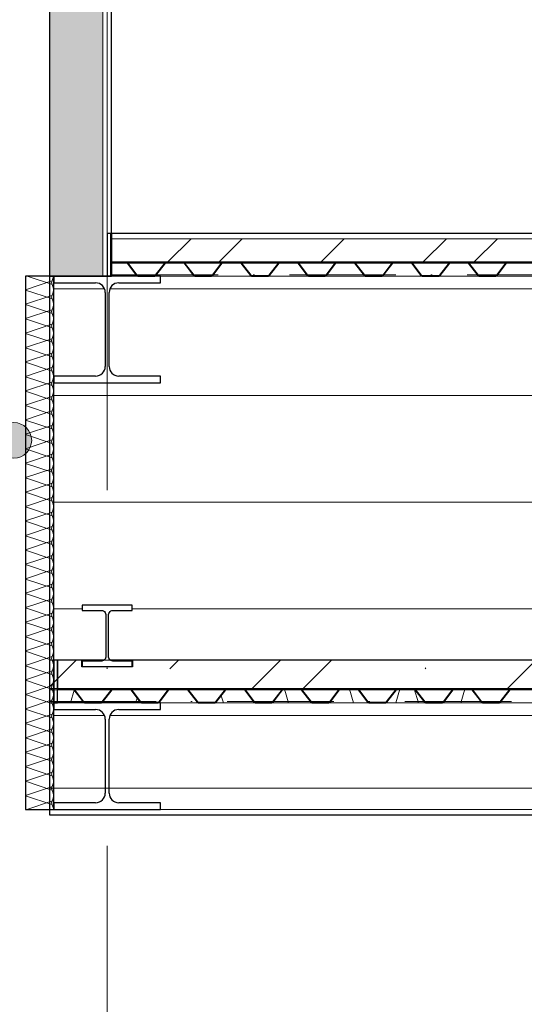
# Model space of a CAD drawing. Header units: millimetres. Extents: x 157133 to 260102, y -21587 to 34582.
# Tile 51 of 65: x 215490 to 216911, y 5832 to 8601. Entities that reach past the tile are written whole.
import ezdxf

# ---------------------------------------------------------------- set-up
doc = ezdxf.new("R2010")
doc.units = ezdxf.units.MM
for name, pattern in [('Osa', [2000, 1000, -500, 0, -500]), ('Tečkovaná 1_5mm', [150, 0, -150]), ('Čerchovaná 20mm', [3000, 2000, -500, 0, -500]), ('Čerchovaná 3mm', [500, 300, -100, 0, -100])]:
    doc.linetypes.add(name, pattern=pattern)
for name, color, linetype, lineweight in [('CA_NEVHRA1', 3, 'Čerchovaná 3mm', 13), ('CA_OSY', 5, 'Osa', 9), ('CA_PODLAHA', 1, 'Continuous', 25), ('CA_PODLAHA25', 7, 'Continuous', 13), ('CA_POHHRA18', 9, 'Tečkovaná 1_5mm', 9), ('CA_POHHRA25', 7, 'Continuous', 13), ('CA_PSVBUB', 3, 'Continuous', 9), ('CA_REZY', 1, 'Continuous', 25), ('CA_SRAFY', 9, 'Continuous', 25), ('CA_ZARIZPRED', 8, 'Continuous', 13)]:
    doc.layers.add(name, color=color, linetype=linetype, lineweight=lineweight)
pattern_1 = [(45, (222234.7, 6344.4), (-359.21, 359.21), []), (45, (222378.4, 6344.4), (-359.21, 359.21), []), (45, (222665.77, 6344.4), (-215.526, 502.894), [203.2, -101.6, 3.353, -98.247])]

# ---------------------------------------------------------------- blocks, each defined once
blk = doc.blocks.new('ocelová kce final - 11542_003_OK-HALA_TaO-2_ET_AciS_2025-05-29_upr_dwg-2597525-Řez 3 - vestavek V7')
at = {"layer": 'CA_REZY'}
for p, q in [((161780, 8000), (161770, 8000)), ((161770, 8000), (161770, 7880)), ((161780, 7880), (161780, 8000)), ((173760, 8000), (161780, 8000)), ((161780, 8000), (161780, 7919)), ((161780, 7919), (173760, 7919)), ((161823.8, 7919), (161780, 7919)), ((161780, 7919), (161780, 7917.9)), ((161780, 7917.9), (161823.8, 7917.9)), ((161936.1, 7919), (161823.9, 7919)), ((161826.2, 7916.7), (161852.9, 7881.6)), ((161827.1, 7917.4), (161853.8, 7882.3)), ((161853.8, 7882.3), (161827.1, 7917.4)), ((161906.2, 7882.3), (161932.9, 7917.4)), ((161932.9, 7917.4), (161906.2, 7882.3)), ((161907.1, 7881.6), (161933.8, 7916.7)), ((161983.8, 7919), (161936.2, 7919)), ((161936.2, 7917.9), (161983.8, 7917.9)), ((162096.1, 7919), (161983.9, 7919)), ((161986.2, 7916.7), (162012.9, 7881.6)), ((161987.1, 7917.4), (162013.8, 7882.3)), ((162013.8, 7882.3), (161987.1, 7917.4)), ((162066.2, 7882.3), (162092.9, 7917.4)), ((162092.9, 7917.4), (162066.2, 7882.3)), ((162067.1, 7881.6), (162093.8, 7916.7)), ((162143.8, 7919), (162096.2, 7919)), ((162096.2, 7917.9), (162143.8, 7917.9)), ((162256.1, 7919), (162143.9, 7919)), ((162146.2, 7916.7), (162172.9, 7881.6)), ((162147.1, 7917.4), (162173.8, 7882.3)), ((162173.8, 7882.3), (162147.1, 7917.4)), ((162226.2, 7882.3), (162252.9, 7917.4)), ((162252.9, 7917.4), (162226.2, 7882.3)), ((162227.1, 7881.6), (162253.8, 7916.7)), ((162303.8, 7919), (162256.2, 7919)), ((162256.2, 7917.9), (162303.8, 7917.9)), ((162416.1, 7919), (162303.9, 7919)), ((162306.2, 7916.7), (162332.9, 7881.6)), ((162307.1, 7917.4), (162333.8, 7882.3)), ((162333.8, 7882.3), (162307.1, 7917.4)), ((162386.2, 7882.3), (162412.9, 7917.4)), ((162412.9, 7917.4), (162386.2, 7882.3)), ((162387.1, 7881.6), (162413.8, 7916.7)), ((162463.8, 7919), (162416.2, 7919)), ((162416.2, 7917.9), (162463.8, 7917.9)), ((162576.1, 7919), (162463.9, 7919)), ((162466.2, 7916.7), (162492.9, 7881.6)), ((162467.1, 7917.4), (162493.8, 7882.3)), ((162493.8, 7882.3), (162467.1, 7917.4)), ((162546.2, 7882.3), (162572.9, 7917.4)), ((162572.9, 7917.4), (162546.2, 7882.3)), ((162547.1, 7881.6), (162573.8, 7916.7)), ((162623.8, 7919), (162576.2, 7919)), ((162576.2, 7917.9), (162623.8, 7917.9)), ((162736.1, 7919), (162623.9, 7919)), ((162626.2, 7916.7), (162652.9, 7881.6)), ((162627.1, 7917.4), (162653.8, 7882.3)), ((162653.8, 7882.3), (162627.1, 7917.4)), ((162706.2, 7882.3), (162732.9, 7917.4)), ((162732.9, 7917.4), (162706.2, 7882.3)), ((162707.1, 7881.6), (162733.8, 7916.7)), ((162780, 7919), (162736.2, 7919)), ((162736.2, 7917.9), (162780, 7917.9)), ((162783.8, 7919), (162740, 7919)), ((162740, 7919), (162740, 7917.9)), ((162740, 7917.9), (162783.8, 7917.9)), ((162780, 7917.9), (162780, 7919)), ((162896.1, 7919), (162783.9, 7919)), ((162786.2, 7916.7), (162812.9, 7881.6)), ((162787.1, 7917.4), (162813.8, 7882.3)), ((162813.8, 7882.3), (162787.1, 7917.4)), ((162866.2, 7882.3), (162892.9, 7917.4)), ((162892.9, 7917.4), (162866.2, 7882.3)), ((162867.1, 7881.6), (162893.8, 7916.7)), ((162943.8, 7919), (162896.2, 7919)), ((162896.2, 7917.9), (162943.8, 7917.9)), ((161920, 7880), (161620, 7880)), ((161620, 7880), (161620, 7861)), ((161770, 7880), (161780, 7880)), ((161856.2, 7881.1), (161903.8, 7881.1)), ((161903.8, 7881.1), (161856.2, 7881.1)), ((161856.2, 7880), (161903.8, 7880)), ((161920, 7861), (161920, 7880)), ((162016.2, 7881.1), (162063.8, 7881.1)), ((162063.8, 7881.1), (162016.2, 7881.1)), ((162016.2, 7880), (162063.8, 7880)), ((162176.2, 7881.1), (162223.8, 7881.1)), ((162223.8, 7881.1), (162176.2, 7881.1)), ((162176.2, 7880), (162223.8, 7880)), ((162336.2, 7881.1), (162383.8, 7881.1)), ((162383.8, 7881.1), (162336.2, 7881.1)), ((162336.2, 7880), (162383.8, 7880)), ((162496.2, 7881.1), (162543.8, 7881.1)), ((162543.8, 7881.1), (162496.2, 7881.1)), ((162496.2, 7880), (162543.8, 7880)), ((162656.2, 7881.1), (162703.8, 7881.1)), ((162703.8, 7881.1), (162656.2, 7881.1)), ((162656.2, 7880), (162703.8, 7880)), ((162816.2, 7881.1), (162863.8, 7881.1)), ((162863.8, 7881.1), (162816.2, 7881.1)), ((162816.2, 7880), (162863.8, 7880)), ((161620, 7861), (161737.5, 7861)), ((161802.5, 7861), (161920, 7861)), ((161764.5, 7834), (161764.5, 7626)), ((161775.5, 7626), (161775.5, 7834)), ((161737.5, 7599), (161620, 7599)), ((161620, 7599), (161620, 7580)), ((161920, 7599), (161802.5, 7599)), ((161920, 7580), (161920, 7599)), ((161620, 7580), (161920, 7580)), ((161840, 6954.5), (161700, 6954.5)), ((161700, 6954.5), (161700, 6939.7)), ((161840, 6939.7), (161840, 6954.5)), ((161700, 6939.7), (161754.5, 6939.7)), ((161766.5, 6925), (161766.5, 6811.9)), ((161773.5, 6811.9), (161773.5, 6925)), ((161785.5, 6939.7), (161840, 6939.7)), ((161630, 6800), (161620, 6800)), ((161620, 6800), (161620, 6680)), ((161630, 6680), (161630, 6800)), ((161759.7, 6800), (161630, 6800)), ((161630, 6800), (161630, 6719)), ((161699, 6781.2), (161699, 6798.4)), ((161699, 6798.4), (161754.5, 6798.4)), ((161700, 6797.2), (161700, 6782.4)), ((161754.5, 6797.2), (161700, 6797.2)), ((167759.7, 6800), (161780.3, 6800)), ((161785.5, 6798.4), (161841, 6798.4)), ((161840, 6797.2), (161785.5, 6797.2)), ((161840, 6782.4), (161840, 6797.2)), ((161841, 6798.4), (161841, 6781.2)), ((161841, 6781.2), (161699, 6781.2)), ((161700, 6782.4), (161840, 6782.4)), ((161630, 6719), (173910, 6719)), ((161673.8, 6719), (161630, 6719)), ((161630, 6719), (161630, 6717.9)), ((161630, 6717.9), (161673.8, 6717.9)), ((161786.1, 6719), (161673.9, 6719)), ((161676.2, 6716.7), (161702.9, 6681.6)), ((161677.1, 6717.4), (161703.8, 6682.3)), ((161703.8, 6682.3), (161677.1, 6717.4)), ((161756.2, 6682.3), (161782.9, 6717.4)), ((161782.9, 6717.4), (161756.2, 6682.3)), ((161757.1, 6681.6), (161783.8, 6716.7)), ((161833.8, 6719), (161786.2, 6719)), ((161786.2, 6717.9), (161833.8, 6717.9)), ((161946.1, 6719), (161833.9, 6719)), ((161836.2, 6716.7), (161862.9, 6681.6)), ((161837.1, 6717.4), (161863.8, 6682.3)), ((161863.8, 6682.3), (161837.1, 6717.4)), ((161916.2, 6682.3), (161942.9, 6717.4)), ((161942.9, 6717.4), (161916.2, 6682.3)), ((161917.1, 6681.6), (161943.8, 6716.7)), ((161993.8, 6719), (161946.2, 6719)), ((161946.2, 6717.9), (161993.8, 6717.9)), ((162106.1, 6719), (161993.9, 6719)), ((161996.2, 6716.7), (162022.9, 6681.6)), ((161997.1, 6717.4), (162023.8, 6682.3)), ((162023.8, 6682.3), (161997.1, 6717.4)), ((162076.2, 6682.3), (162102.9, 6717.4)), ((162102.9, 6717.4), (162076.2, 6682.3)), ((162077.1, 6681.6), (162103.8, 6716.7)), ((162153.8, 6719), (162106.2, 6719)), ((162106.2, 6717.9), (162153.8, 6717.9)), ((162266.1, 6719), (162153.9, 6719)), ((162156.2, 6716.7), (162182.9, 6681.6)), ((162157.1, 6717.4), (162183.8, 6682.3)), ((162183.8, 6682.3), (162157.1, 6717.4)), ((162236.2, 6682.3), (162262.9, 6717.4)), ((162262.9, 6717.4), (162236.2, 6682.3)), ((162237.1, 6681.6), (162263.8, 6716.7)), ((162313.8, 6719), (162266.2, 6719)), ((162266.2, 6717.9), (162313.8, 6717.9)), ((162426.1, 6719), (162313.9, 6719)), ((162316.2, 6716.7), (162342.9, 6681.6)), ((162317.1, 6717.4), (162343.8, 6682.3)), ((162343.8, 6682.3), (162317.1, 6717.4)), ((162396.2, 6682.3), (162422.9, 6717.4)), ((162422.9, 6717.4), (162396.2, 6682.3)), ((162397.1, 6681.6), (162423.8, 6716.7)), ((162473.8, 6719), (162426.2, 6719)), ((162426.2, 6717.9), (162473.8, 6717.9)), ((162586.1, 6719), (162473.9, 6719)), ((162476.2, 6716.7), (162502.9, 6681.6)), ((162477.1, 6717.4), (162503.8, 6682.3)), ((162503.8, 6682.3), (162477.1, 6717.4)), ((162556.2, 6682.3), (162582.9, 6717.4)), ((162582.9, 6717.4), (162556.2, 6682.3)), ((162557.1, 6681.6), (162583.8, 6716.7)), ((162630, 6719), (162586.2, 6719)), ((162586.2, 6717.9), (162630, 6717.9)), ((162633.8, 6719), (162590, 6719)), ((162590, 6719), (162590, 6717.9)), ((162590, 6717.9), (162633.8, 6717.9)), ((162630, 6717.9), (162630, 6719)), ((162746.1, 6719), (162633.9, 6719)), ((162636.2, 6716.7), (162662.9, 6681.6)), ((162637.1, 6717.4), (162663.8, 6682.3)), ((162663.8, 6682.3), (162637.1, 6717.4)), ((162716.2, 6682.3), (162742.9, 6717.4)), ((162742.9, 6717.4), (162716.2, 6682.3)), ((162717.1, 6681.6), (162743.8, 6716.7)), ((162793.8, 6719), (162746.2, 6719)), ((162746.2, 6717.9), (162793.8, 6717.9)), ((162906.1, 6719), (162793.9, 6719)), ((162796.2, 6716.7), (162822.9, 6681.6)), ((162797.1, 6717.4), (162823.8, 6682.3)), ((162823.8, 6682.3), (162797.1, 6717.4)), ((162876.2, 6682.3), (162902.9, 6717.4)), ((162902.9, 6717.4), (162876.2, 6682.3)), ((162877.1, 6681.6), (162903.8, 6716.7)), ((162953.8, 6719), (162906.2, 6719)), ((162906.2, 6717.9), (162953.8, 6717.9)), ((161920, 6680), (161620, 6680)), ((161620, 6680), (161620, 6661)), ((161620, 6680), (161630, 6680)), ((161706.2, 6681.1), (161753.8, 6681.1)), ((161753.8, 6681.1), (161706.2, 6681.1)), ((161706.2, 6680), (161753.8, 6680)), ((161866.2, 6681.1), (161913.8, 6681.1)), ((161913.8, 6681.1), (161866.2, 6681.1)), ((161866.2, 6680), (161913.8, 6680)), ((161920, 6661), (161920, 6680)), ((162026.2, 6681.1), (162073.8, 6681.1)), ((162073.8, 6681.1), (162026.2, 6681.1)), ((162026.2, 6680), (162073.8, 6680)), ((162186.2, 6681.1), (162233.8, 6681.1)), ((162233.8, 6681.1), (162186.2, 6681.1)), ((162186.2, 6680), (162233.8, 6680)), ((162346.2, 6681.1), (162393.8, 6681.1)), ((162393.8, 6681.1), (162346.2, 6681.1)), ((162346.2, 6680), (162393.8, 6680)), ((162506.2, 6681.1), (162553.8, 6681.1)), ((162553.8, 6681.1), (162506.2, 6681.1)), ((162506.2, 6680), (162553.8, 6680)), ((162666.2, 6681.1), (162713.8, 6681.1)), ((162713.8, 6681.1), (162666.2, 6681.1)), ((162666.2, 6680), (162713.8, 6680)), ((162826.2, 6681.1), (162873.8, 6681.1)), ((162873.8, 6681.1), (162826.2, 6681.1)), ((162826.2, 6680), (162873.8, 6680)), ((161620, 6661), (161737.5, 6661)), ((161802.5, 6661), (161920, 6661)), ((161764.5, 6634), (161764.5, 6426)), ((161775.5, 6426), (161775.5, 6634)), ((161737.5, 6399), (161620, 6399)), ((161620, 6399), (161620, 6380)), ((161920, 6399), (161802.5, 6399)), ((161920, 6380), (161920, 6399)), ((161620, 6380), (161920, 6380))]:
    blk.add_line(p, q, dxfattribs=at)
at = {"layer": 'CA_REZY', "flags": 128}
for points in [[(161754.5, 6939.7), (161757.2, 6939.4), (161759.7, 6938.3), (161762, 6936.5), (161763.9, 6934.2), (161765.3, 6931.4), (161766.2, 6928.3), (161766.5, 6925)], [(161773.5, 6925), (161773.8, 6928.3), (161774.7, 6931.4), (161776.1, 6934.2), (161778, 6936.5), (161780.3, 6938.3), (161782.8, 6939.4), (161785.5, 6939.7)], [(161766.5, 6811.9), (161766.2, 6808.6), (161765.3, 6805.5), (161763.9, 6802.7), (161762, 6800.4), (161759.7, 6798.6), (161757.2, 6797.5), (161754.5, 6797.2)], [(161754.5, 6798.4), (161756.3, 6798.6), (161758, 6799.1), (161759.7, 6800)], [(161785.5, 6797.2), (161782.8, 6797.5), (161780.3, 6798.6), (161778, 6800.4), (161776.1, 6802.7), (161774.7, 6805.5), (161773.8, 6808.6), (161773.5, 6811.9)], [(161780.3, 6800), (161782, 6799.1), (161783.7, 6798.6), (161785.5, 6798.4)]]:
    blk.add_lwpolyline(points, dxfattribs=at)
at = {"layer": 'CA_REZY'}
for centre, radius, start, end in [((161823.8, 7915), 4.04, 36.3452, 90), ((161823.8, 7915), 2.96, 36.1815, 90), ((161823.8, 7915), 4.04, 36.3453, 88.7247), ((161936.3, 7914.8), 4.18, 91.5924, 142.6726), ((161936.2, 7915), 4.04, 90, 143.6548), ((161936.2, 7915), 2.96, 90, 143.8185), ((161983.8, 7915), 4.04, 36.3452, 90), ((161983.8, 7915), 2.96, 36.1815, 90), ((161983.8, 7915), 4.04, 36.3453, 88.7247), ((162096.3, 7914.8), 4.18, 91.5924, 142.6726), ((162096.2, 7915), 4.04, 90, 143.6548), ((162096.2, 7915), 2.96, 90, 143.8185), ((162143.8, 7915), 4.04, 36.3452, 90), ((162143.8, 7915), 2.96, 36.1815, 90), ((162143.8, 7915), 4.04, 36.3453, 88.7247), ((162256.3, 7914.8), 4.18, 91.5924, 142.6726), ((162256.2, 7915), 4.04, 90, 143.6548), ((162256.2, 7915), 2.96, 90, 143.8185), ((162303.8, 7915), 4.04, 36.3452, 90), ((162303.8, 7915), 2.96, 36.1815, 90), ((162303.8, 7915), 4.04, 36.3453, 88.7247), ((162416.3, 7914.8), 4.18, 91.5924, 142.6726), ((162416.2, 7915), 4.04, 90, 143.6548), ((162416.2, 7915), 2.96, 90, 143.8185), ((162463.8, 7915), 4.04, 36.3452, 90), ((162463.8, 7915), 2.96, 36.1815, 90), ((162463.8, 7915), 4.04, 36.3453, 88.7247), ((162576.3, 7914.8), 4.18, 91.5924, 142.6726), ((162576.2, 7915), 4.04, 90, 143.6548), ((162576.2, 7915), 2.96, 90, 143.8185), ((162623.8, 7915), 4.04, 36.3452, 90), ((162623.8, 7915), 2.96, 36.1815, 90), ((162623.8, 7915), 4.04, 36.3453, 88.7247), ((162736.3, 7914.8), 4.18, 91.5924, 142.6726), ((162736.2, 7915), 4.04, 90, 143.6548), ((162736.2, 7915), 2.96, 90, 143.8185), ((162783.8, 7915), 4.04, 36.3452, 90), ((162783.8, 7915), 2.96, 36.1815, 90), ((162783.8, 7915), 4.04, 36.3453, 88.7247), ((162896.3, 7914.8), 4.18, 91.5924, 142.6726), ((162896.2, 7915), 4.04, 90, 143.6548), ((162896.2, 7915), 2.96, 90, 143.8185), ((162943.8, 7915), 2.96, 36.1815, 90), ((161856.2, 7884), 4.04, 216.3452, 270), ((161856.3, 7884.2), 3.09, 217.3275, 268.8539), ((161856.2, 7884), 2.96, 216.1815, 270), ((161903.8, 7884), 2.96, 270, 323.8187), ((161903.8, 7884), 2.96, 270, 323.8185), ((161903.8, 7884), 4.04, 270, 323.6548), ((162016.2, 7884), 4.04, 216.3452, 270), ((162016.3, 7884.2), 3.09, 217.3275, 268.8539), ((162016.2, 7884), 2.96, 216.1815, 270), ((162063.8, 7884), 2.96, 270, 323.8187), ((162063.8, 7884), 2.96, 270, 323.8185), ((162063.8, 7884), 4.04, 270, 323.6548), ((162176.2, 7884), 4.04, 216.3452, 270), ((162176.3, 7884.2), 3.09, 217.3275, 268.8539), ((162176.2, 7884), 2.96, 216.1815, 270), ((162223.8, 7884), 2.96, 270, 323.8187), ((162223.8, 7884), 2.96, 270, 323.8185), ((162223.8, 7884), 4.04, 270, 323.6548), ((162336.2, 7884), 4.04, 216.3452, 270), ((162336.3, 7884.2), 3.09, 217.3275, 268.8539), ((162336.2, 7884), 2.96, 216.1815, 270), ((162383.8, 7884), 2.96, 270, 323.8187), ((162383.8, 7884), 2.96, 270, 323.8185), ((162383.8, 7884), 4.04, 270, 323.6548), ((162496.2, 7884), 4.04, 216.3452, 270), ((162496.3, 7884.2), 3.09, 217.3275, 268.8539), ((162496.2, 7884), 2.96, 216.1815, 270), ((162543.8, 7884), 2.96, 270, 323.8187), ((162543.8, 7884), 2.96, 270, 323.8185), ((162543.8, 7884), 4.04, 270, 323.6548), ((162656.2, 7884), 4.04, 216.3452, 270), ((162656.3, 7884.2), 3.09, 217.3274, 268.8539), ((162656.2, 7884), 2.96, 216.1815, 270), ((162703.8, 7884), 2.96, 270, 323.8187), ((162703.8, 7884), 2.96, 270, 323.8185), ((162703.8, 7884), 4.04, 270, 323.6548), ((162816.2, 7884), 4.04, 216.3452, 270), ((162816.3, 7884.2), 3.09, 217.3274, 268.8539), ((162816.2, 7884), 2.96, 216.1815, 270), ((162863.8, 7884), 2.96, 270, 323.8187), ((162863.8, 7884), 2.96, 270, 323.8185), ((162863.8, 7884), 4.04, 270, 323.6548), ((161737.5, 7834), 27, 0, 90), ((161802.5, 7834), 27, 90, 180), ((161737.5, 7626), 27, 270, 0), ((161802.5, 7626), 27, 180, 270), ((161673.8, 6715), 4.04, 36.3452, 90), ((161673.8, 6715), 2.96, 36.1815, 90), ((161673.8, 6715), 4.04, 36.3453, 88.7247), ((161786.3, 6714.8), 4.18, 91.5924, 142.6726), ((161786.2, 6715), 4.04, 90, 143.6548), ((161786.2, 6715), 2.96, 90, 143.8185), ((161833.8, 6715), 4.04, 36.3452, 90), ((161833.8, 6715), 2.96, 36.1815, 90), ((161833.8, 6715), 4.04, 36.3453, 88.7247), ((161946.3, 6714.8), 4.18, 91.5924, 142.6726), ((161946.2, 6715), 4.04, 90, 143.6548), ((161946.2, 6715), 2.96, 90, 143.8185), ((161993.8, 6715), 4.04, 36.3452, 90), ((161993.8, 6715), 2.96, 36.1815, 90), ((161993.8, 6715), 4.04, 36.3453, 88.7247), ((162106.3, 6714.8), 4.18, 91.5924, 142.6726), ((162106.2, 6715), 4.04, 90, 143.6548), ((162106.2, 6715), 2.96, 90, 143.8185), ((162153.8, 6715), 4.04, 36.3452, 90), ((162153.8, 6715), 2.96, 36.1815, 90), ((162153.8, 6715), 4.04, 36.3453, 88.7247), ((162266.3, 6714.8), 4.18, 91.5924, 142.6726), ((162266.2, 6715), 4.04, 90, 143.6548), ((162266.2, 6715), 2.96, 90, 143.8185), ((162313.8, 6715), 4.04, 36.3452, 90), ((162313.8, 6715), 2.96, 36.1815, 90), ((162313.8, 6715), 4.04, 36.3453, 88.7247), ((162426.3, 6714.8), 4.18, 91.5924, 142.6726), ((162426.2, 6715), 4.04, 90, 143.6548), ((162426.2, 6715), 2.96, 90, 143.8185), ((162473.8, 6715), 4.04, 36.3452, 90), ((162473.8, 6715), 2.96, 36.1815, 90), ((162473.8, 6715), 4.04, 36.3453, 88.7247), ((162586.3, 6714.8), 4.18, 91.5924, 142.6726), ((162586.2, 6715), 4.04, 90, 143.6548), ((162586.2, 6715), 2.96, 90, 143.8185), ((162633.8, 6715), 4.04, 36.3452, 90), ((162633.8, 6715), 2.96, 36.1815, 90), ((162633.8, 6715), 4.04, 36.3453, 88.7247), ((162746.3, 6714.8), 4.18, 91.5924, 142.6726), ((162746.2, 6715), 4.04, 90, 143.6548), ((162746.2, 6715), 2.96, 90, 143.8185), ((162793.8, 6715), 4.04, 36.3452, 90), ((162793.8, 6715), 2.96, 36.1815, 90), ((162793.8, 6715), 4.04, 36.3453, 88.7247), ((162906.3, 6714.8), 4.18, 91.5924, 142.6726), ((162906.2, 6715), 4.04, 90, 143.6548), ((162906.2, 6715), 2.96, 90, 143.8185), ((161706.2, 6684), 4.04, 216.3452, 270), ((161706.3, 6684.2), 3.09, 217.3274, 268.8539), ((161706.2, 6684), 2.96, 216.1815, 270), ((161753.8, 6684), 2.96, 270, 323.8187), ((161753.8, 6684), 2.96, 270, 323.8185), ((161753.8, 6684), 4.04, 270, 323.6548), ((161866.2, 6684), 4.04, 216.3452, 270), ((161866.3, 6684.2), 3.09, 217.3274, 268.8539), ((161866.2, 6684), 2.96, 216.1815, 270), ((161913.8, 6684), 2.96, 270, 323.8187), ((161913.8, 6684), 2.96, 270, 323.8185), ((161913.8, 6684), 4.04, 270, 323.6548), ((162026.2, 6684), 4.04, 216.3452, 270), ((162026.3, 6684.2), 3.09, 217.3274, 268.8539), ((162026.2, 6684), 2.96, 216.1815, 270), ((162073.8, 6684), 2.96, 270, 323.8187), ((162073.8, 6684), 2.96, 270, 323.8185), ((162073.8, 6684), 4.04, 270, 323.6548), ((162186.2, 6684), 4.04, 216.3452, 270), ((162186.3, 6684.2), 3.09, 217.3274, 268.8539), ((162186.2, 6684), 2.96, 216.1815, 270), ((162233.8, 6684), 2.96, 270, 323.8187), ((162233.8, 6684), 2.96, 270, 323.8185), ((162233.8, 6684), 4.04, 270, 323.6548), ((162346.2, 6684), 4.04, 216.3452, 270), ((162346.3, 6684.2), 3.09, 217.3274, 268.8539), ((162346.2, 6684), 2.96, 216.1815, 270), ((162393.8, 6684), 2.96, 270, 323.8187), ((162393.8, 6684), 2.96, 270, 323.8185), ((162393.8, 6684), 4.04, 270, 323.6548), ((162506.2, 6684), 4.04, 216.3452, 270), ((162506.3, 6684.2), 3.09, 217.3274, 268.8539), ((162506.2, 6684), 2.96, 216.1815, 270), ((162553.8, 6684), 2.96, 270, 323.8187), ((162553.8, 6684), 2.96, 270, 323.8185), ((162553.8, 6684), 4.04, 270, 323.6548), ((162666.2, 6684), 4.04, 216.3452, 270), ((162666.3, 6684.2), 3.09, 217.3274, 268.8539), ((162666.2, 6684), 2.96, 216.1815, 270), ((162713.8, 6684), 2.96, 270, 323.8187), ((162713.8, 6684), 2.96, 270, 323.8185), ((162713.8, 6684), 4.04, 270, 323.6548), ((162826.2, 6684), 4.04, 216.3452, 270), ((162826.3, 6684.2), 3.09, 217.3274, 268.8539), ((162826.2, 6684), 2.96, 216.1815, 270), ((162873.8, 6684), 2.96, 270, 323.8187), ((162873.8, 6684), 2.96, 270, 323.8185), ((162873.8, 6684), 4.04, 270, 323.6548), ((161737.5, 6634), 27, 0, 90), ((161802.5, 6634), 27, 90, 180), ((161737.5, 6426), 27, 270, 0), ((161802.5, 6426), 27, 180, 270)]:
    blk.add_arc(centre, radius, start, end, dxfattribs=at)
blk = doc.blocks.new('ocelová kce final - ocelová kce final-2597615-Řez 3 - vestavek V7')
blk.add_blockref('ocelová kce final - 11542_003_OK-HALA_TaO-2_ET_AciS_2025-05-29_upr_dwg-2597525-Řez 3 - vestavek V7', (0, 0))

msp = doc.modelspace()

# ---------------------------------------------------------------- hatches: boundary and pattern name
at = {"layer": 'CA_POHHRA25', "lineweight": 9}
h = msp.add_hatch(dxfattribs=at)
h.set_pattern_fill('FP_38', color=256, style=0, pattern_type=2)
h.set_pattern_definition([(0, (222234.72, 6344.4), (0, 300), [])])
h.paths.add_polyline_path([(219228.9, 6380), (221572.7, 6380), (221572.7, 6680), (221592.9, 6681.1), (221586.7, 6685.5), (221560.5, 6718.5), (221560.5, 6717.9), (221509.7, 6717.4), (221510.5, 6716.7), (221482.9, 6682.3), (221480.5, 6680), (221432.9, 6681.1), (221429.7, 6681.6), (221400.5, 6718.5), (221400.5, 6717.9), (221349.7, 6717.4), (221350.5, 6716.7), (221322.9, 6682.3), (221320.5, 6680), (221272.9, 6681.1), (221269.7, 6681.6), (221240.5, 6718.5), (221240.5, 6717.9), (221189.7, 6717.4), (221190.5, 6716.7), (221162.9, 6682.3), (221160.5, 6680), (221112.9, 6681.1), (221109.7, 6681.6), (221080.5, 6718.5), (221080.5, 6717.9), (221029.7, 6717.4), (221030.5, 6716.7), (221002.9, 6682.3), (221000.5, 6680), (220952.9, 6681.1), (220949.7, 6681.6), (220920.5, 6718.5), (220920.5, 6717.9), (220869.7, 6717.4), (220870.5, 6716.7), (220842.9, 6682.3), (220840.5, 6680), (220792.9, 6681.1), (220789.7, 6681.6), (220760.5, 6718.5), (220760.5, 6717.9), (220709.7, 6717.4), (220710.5, 6716.7), (220682.9, 6682.3), (220680.5, 6680), (220632.9, 6681.1), (220629.7, 6681.6), (220600.5, 6718.5), (220600.5, 6717.9), (220549.7, 6717.4), (220550.5, 6716.7), (220522.9, 6682.3), (220520.5, 6680), (220472.9, 6681.1), (220469.7, 6681.6), (220440.5, 6718.5), (220440.5, 6717.9), (220389.7, 6717.4), (220390.5, 6716.7), (220362.9, 6682.3), (220360.5, 6680), (220312.9, 6681.1), (220309.7, 6681.6), (220280.5, 6718.5), (220280.5, 6717.9), (220229.7, 6717.4), (220230.5, 6716.7), (220202.9, 6682.3), (220200.5, 6680), (220152.9, 6681.1), (220149.7, 6681.6), (220120.5, 6718.5), (220120.5, 6717.9), (220069.7, 6717.4), (220070.5, 6716.7), (220042.9, 6682.3), (220040.5, 6680), (219992.9, 6681.1), (219989.7, 6681.6), (219960.5, 6718.5), (219960.5, 6717.9), (219909.7, 6717.4), (219910.5, 6716.7), (219882.9, 6682.3), (219880.5, 6680), (219832.9, 6681.1), (219829.7, 6681.6), (219800.5, 6718.5), (219800.5, 6717.9), (219749.7, 6717.4), (219750.5, 6716.7), (219722.9, 6682.3), (219720.5, 6680), (219672.9, 6681.1), (219669.7, 6681.6), (219640.5, 6718.5), (219640.5, 6717.9), (219589.7, 6717.4), (219590.5, 6716.7), (219562.9, 6682.3), (219560.5, 6680), (219512.9, 6681.1), (219509.7, 6681.6), (219480.5, 6718.5), (219480.5, 6717.9), (219429.7, 6717.4), (219430.5, 6716.7), (219402.9, 6682.3), (219400.5, 6680), (219352.9, 6681.1), (219349.7, 6681.6), (219320.5, 6718.5), (219320.5, 6717.9), (219269.7, 6717.4), (219270.5, 6716.7), (219242.9, 6682.3), (219240.5, 6680), (219192.9, 6681.1), (219189.7, 6681.6), (219160.5, 6718.5), (219160.5, 6717.9), (219109.7, 6717.4), (219110.5, 6716.7), (219082.9, 6682.3), (219080.5, 6680), (219032.9, 6681.1), (219029.7, 6681.6), (219000.5, 6718.5), (219000.5, 6717.9), (218949.7, 6717.4), (218950.5, 6716.7), (218922.9, 6682.3), (218920.5, 6680), (218872.9, 6681.1), (218869.7, 6681.6), (218840.5, 6718.5), (218840.5, 6717.9), (218789.7, 6717.4), (218790.5, 6716.7), (218762.9, 6682.3), (218760.5, 6680), (218712.9, 6681.1), (218709.7, 6681.6), (218680.5, 6718.5), (218680.5, 6717.9), (218629.7, 6717.4), (218630.5, 6716.7), (218602.9, 6682.3), (218600.5, 6680), (218552.9, 6681.1), (218549.7, 6681.6), (218520.5, 6718.5), (218520.5, 6717.9), (218469.7, 6717.4), (218470.5, 6716.7), (218442.9, 6682.3), (218440.5, 6680), (218392.9, 6681.1), (218389.7, 6681.6), (218360.5, 6718.5), (218360.5, 6717.9), (218309.7, 6717.4), (218310.5, 6716.7), (218282.9, 6682.3), (218280.5, 6680), (218232.9, 6681.1), (218229.7, 6681.6), (218200.5, 6718.5), (218200.5, 6717.9), (218149.7, 6717.4), (218150.5, 6716.7), (218122.9, 6682.3), (218120.5, 6680), (218072.9, 6681.1), (218069.7, 6681.6), (218040.5, 6718.5), (218040.5, 6717.9), (217989.7, 6717.4), (217990.5, 6716.7), (217962.9, 6682.3), (217960.5, 6680), (217912.9, 6681.1), (217909.7, 6681.6), (217880.5, 6718.5), (217880.5, 6717.9), (217829.7, 6717.4), (217830.5, 6716.7), (217802.9, 6682.3), (217800.5, 6680), (217752.9, 6681.1), (217749.7, 6681.6), (217720.5, 6718.5), (217720.5, 6717.9), (217669.7, 6717.4), (217670.5, 6716.7), (217642.9, 6682.3), (217640.5, 6680), (217592.9, 6681.1), (217589.7, 6681.6), (217560.5, 6718.5), (217560.5, 6717.9), (217509.7, 6717.4), (217510.5, 6716.7), (217482.9, 6682.3), (217480.5, 6680), (217432.9, 6681.1), (217429.7, 6681.6), (217400.5, 6718.5), (217400.5, 6717.9), (217349.7, 6717.4), (217350.5, 6716.7), (217322.9, 6682.3), (217320.5, 6680), (217272.9, 6681.1), (217267.5, 6684.4), (217240.5, 6718.5), (217240.5, 6717.9), (217189.7, 6717.4), (217190.5, 6716.7), (217162.9, 6682.3), (217160.5, 6680), (217112.9, 6681.1), (217109.7, 6681.6), (217080.5, 6718.5), (217080.5, 6717.9), (217029.7, 6717.4), (217030.5, 6716.7), (217002.9, 6682.3), (217000.5, 6680), (216952.9, 6681.1), (216949.7, 6681.6), (216920.5, 6718.5), (216920.5, 6717.9), (216869.7, 6717.4), (216870.5, 6716.7), (216842.9, 6682.3), (216840.5, 6680), (216792.9, 6681.1), (216789.7, 6681.6), (216760.5, 6718.5), (216760.5, 6717.9), (216709.7, 6717.4), (216710.5, 6716.7), (216682.9, 6682.3), (216680.5, 6680), (216632.9, 6681.1), (216629.7, 6681.6), (216600.5, 6718.5), (216600.5, 6717.9), (216549.7, 6717.4), (216550.5, 6716.7), (216522.9, 6682.3), (216518.9, 6680), (216472.9, 6681.1), (216469.7, 6681.6), (216440.5, 6718.5), (216440.5, 6717.9), (216389.7, 6717.4), (216390.5, 6716.7), (216362.9, 6682.3), (216360.5, 6680), (216312.9, 6681.1), (216309.7, 6681.6), (216280.5, 6718.5), (216280.5, 6717.9), (216229.7, 6717.4), (216230.5, 6716.7), (216202.9, 6682.3), (216200.5, 6680), (216152.9, 6681.1), (216149.7, 6681.6), (216120.5, 6718.5), (216120.5, 6717.9), (216069.7, 6717.4), (216070.5, 6716.7), (216042.9, 6682.3), (216040.5, 6680), (215992.9, 6681.1), (215989.7, 6681.6), (215960.5, 6718.5), (215960.5, 6717.9), (215909.7, 6717.4), (215910.5, 6716.7), (215882.9, 6682.3), (215880.5, 6680), (215886.7, 6680), (215886.7, 6661), (215769.2, 6661), (215755.7, 6657.4), (215745.9, 6647.5), (215742.2, 6634), (215742.2, 6426), (215745.9, 6412.5), (215755.7, 6402.6), (215769.2, 6399), (215886.7, 6399), (215886.7, 6380), (219192.9, 6380)])
h.paths.add_polyline_path([(221900.7, 6380), (223868.2, 6380), (223868.2, 6680), (223832.9, 6681.1), (223829.7, 6681.6), (223800.5, 6718.5), (223800.5, 6717.9), (223749.7, 6717.4), (223750.5, 6716.7), (223722.9, 6682.3), (223720.5, 6680), (223672.9, 6681.1), (223669.7, 6681.6), (223640.5, 6718.5), (223640.5, 6717.9), (223589.7, 6717.4), (223590.5, 6716.7), (223562.9, 6682.3), (223560.5, 6680), (223512.9, 6681.1), (223509.7, 6681.6), (223480.5, 6718.5), (223480.5, 6717.9), (223429.7, 6717.4), (223430.5, 6716.7), (223402.9, 6682.3), (223400.5, 6680), (223352.9, 6681.1), (223349.7, 6681.6), (223320.5, 6718.5), (223320.5, 6717.9), (223269.7, 6717.4), (223270.5, 6716.7), (223242.9, 6682.3), (223240.5, 6680), (223192.9, 6681.1), (223189.7, 6681.6), (223160.5, 6718.5), (223160.5, 6717.9), (223109.7, 6717.4), (223110.5, 6716.7), (223082.9, 6682.3), (223080.5, 6680), (223032.9, 6681.1), (223029.7, 6681.6), (223000.5, 6718.5), (223000.5, 6717.9), (222949.7, 6717.4), (222950.5, 6716.7), (222922.9, 6682.3), (222920.5, 6680), (222872.9, 6681.1), (222869.7, 6681.6), (222840.5, 6718.5), (222840.5, 6717.9), (222789.7, 6717.4), (222790.5, 6716.7), (222762.9, 6682.3), (222760.5, 6680), (222712.9, 6681.1), (222709.7, 6681.6), (222680.5, 6718.5), (222680.5, 6717.9), (222629.7, 6717.4), (222630.5, 6716.7), (222602.9, 6682.3), (222600.5, 6680), (222552.9, 6681.1), (222549.7, 6681.6), (222520.5, 6718.5), (222520.5, 6717.9), (222469.7, 6717.4), (222470.5, 6716.7), (222442.9, 6682.3), (222440.5, 6680), (222392.9, 6681.1), (222389.7, 6681.6), (222360.5, 6718.5), (222360.5, 6717.9), (222309.7, 6717.4), (222310.5, 6716.7), (222282.9, 6682.3), (222280.5, 6680), (222232.9, 6681.1), (222229.7, 6681.6), (222200.5, 6718.5), (222200.5, 6717.9), (222149.7, 6717.4), (222150.5, 6716.7), (222122.9, 6682.3), (222120.5, 6680), (222072.9, 6681.1), (222069.7, 6681.6), (222040.5, 6718.5), (222040.5, 6717.9), (221989.7, 6717.4), (221990.5, 6716.7), (221962.9, 6682.3), (221960.5, 6680), (221912.9, 6681.1), (221909.7, 6681.6), (221880.5, 6718.5), (221880.5, 6717.9), (221829.7, 6717.4), (221830.5, 6716.7), (221802.9, 6682.3), (221800.5, 6680), (221900.7, 6680), (221900.7, 6399)])
h.paths.add_polyline_path([(215586.7, 6399), (215704.2, 6399), (215719.1, 6404), (215727.6, 6412.5), (215731.2, 6426), (215731.2, 6634), (215727.6, 6647.5), (215717.7, 6657.4), (215704.2, 6661), (215586.7, 6661), (215586.7, 6402.6)])
h.paths.add_polyline_path([(221704.2, 6399), (221717.7, 6402.6), (221727.6, 6412.5), (221731.2, 6426), (221731.2, 6634), (221727.6, 6647.5), (221717.7, 6657.4), (221704.2, 6661), (221586.7, 6661), (221586.7, 6399), (221692.6, 6399)])
h.paths.add_polyline_path([(215769.2, 6680), (215832.9, 6681.1), (215829.7, 6681.6), (215800.5, 6718.5), (215800.5, 6717.9), (215749.7, 6717.4), (215750.5, 6716.7), (215722.9, 6682.3), (215720.5, 6680), (215749.7, 6680)])
h.paths.add_polyline_path([(221640.5, 6680), (221752.9, 6681.1), (221749.7, 6681.6), (221720.5, 6718.5), (221720.5, 6717.9), (221669.7, 6717.4), (221670.5, 6716.7), (221642.9, 6682.3), (221640.5, 6681.1)])
h.paths.add_polyline_path([(215643.8, 6680), (215672.9, 6681.1), (215669.7, 6681.6), (215640.5, 6718.5), (215640.5, 6717.9), (215596.7, 6717.4), (215596.7, 6680)])
h.paths.add_polyline_path([(215752.2, 6781.2), (215807.7, 6781.2), (215806.7, 6798.4), (215749.6, 6799.2), (215747, 6800), (221723.9, 6799.2), (221721.2, 6798.4), (221665.7, 6798.4), (221666.7, 6781.2), (221807.7, 6781.2), (221806.7, 6798.4), (221749.6, 6799.2), (221747, 6800), (223868.2, 6800), (223868.2, 7880), (221900.7, 7880), (221900.7, 7580), (221572.7, 7580), (221572.7, 7880), (215886.7, 7880), (215886.7, 7861), (215769.2, 7861), (215755.7, 7857.4), (215745.9, 7847.5), (215742.2, 7834), (215742.2, 7626), (215745.9, 7612.5), (215755.7, 7602.6), (215769.2, 7599), (215886.7, 7599), (215886.7, 7580), (215586.7, 7580), (215586.7, 6800), (215723.9, 6799.2), (215721.2, 6798.4), (215665.7, 6798.4), (215666.7, 6781.2), (215747, 6781.2)])
h.paths.add_polyline_path([(215666.7, 6782.4), (215666.7, 6797.2), (215723.9, 6797.5), (215728.7, 6800.4), (215732, 6805.5), (215733.2, 6811.9), (215732.9, 6928.3), (215730.6, 6934.2), (215726.4, 6938.3), (215721.2, 6939.7), (215666.7, 6939.7), (215666.7, 6954.5), (215806.7, 6954.5), (215806.7, 6939.7), (215749.6, 6939.4), (215744.8, 6936.5), (215741.4, 6931.4), (215740.2, 6925), (215740.5, 6808.6), (215742.9, 6802.7), (215747.6, 6798.4), (215752.2, 6797.2), (215806.7, 6797.2), (215806.7, 6782.4), (215721.2, 6782.4)])
h.paths.add_polyline_path([(221666.7, 6782.4), (221666.7, 6797.2), (221723.9, 6797.5), (221728.7, 6800.4), (221732, 6805.5), (221733.2, 6811.9), (221732.9, 6928.3), (221730.6, 6934.2), (221726.4, 6938.3), (221721.2, 6939.7), (221666.7, 6939.7), (221666.7, 6954.5), (221806.7, 6954.5), (221806.7, 6939.7), (221749.6, 6939.4), (221744.8, 6936.5), (221741.4, 6931.4), (221740.2, 6925), (221740.5, 6808.6), (221742.9, 6802.7), (221747.6, 6798.4), (221752.2, 6797.2), (221806.7, 6797.2), (221806.7, 6782.4), (221692.6, 6782.4)])
h.paths.add_polyline_path([(221692.6, 7599), (221704.2, 7599), (221717.7, 7602.6), (221727.6, 7612.5), (221731.2, 7626), (221731.2, 7834), (221727.6, 7847.5), (221717.7, 7857.4), (221704.2, 7861), (221586.7, 7861), (221586.7, 7599)])
h.paths.add_polyline_path([(215586.7, 7599), (215704.2, 7599), (215717.7, 7602.6), (215727.6, 7612.5), (215731.2, 7626), (215731.2, 7834), (215727.6, 7847.5), (215717.7, 7857.4), (215704.2, 7861), (215586.7, 7861), (215586.7, 7602.6)])
at = {"layer": 'CA_PSVBUB'}
h = msp.add_hatch(color=256, dxfattribs=at)
edge = h.paths.add_edge_path()
edge.add_arc((215474.2, 7417.9), 50, 0, 360)
at = {"layer": 'CA_SRAFY', "lineweight": 9}
h = msp.add_hatch(dxfattribs=at)
h.set_pattern_fill('FP_30', color=256, angle=-108.43, style=0, pattern_type=2)
h.set_pattern_definition([(251.57, (215744.159, 9254.58), (0.0032, -40.64254), [6.096, -283.058, 32.106, 0]), (108.43, (215744.159, 9244.42), (-0.0032, -40.64254), [6.096, -283.058, 31.648, 0]), (198.43, (215744.159, 9254.58), (101.60858, 20.31297), [96.368, -224.892]), (161.57, (215744.159, 9244.42), (-101.60858, 20.31297), [96.368, -224.892])])
h.paths.add_polyline_path([(215656.6, 7880), (215724.2, 7880), (215724.2, 8900), (215574.2, 8900), (215574.2, 7880)])
h.paths.add_polyline_path([(215574.2, 10400), (215724.2, 10400), (215724.2, 10619), (215574.2, 10619)])
h = msp.add_hatch(dxfattribs=at)
h.set_pattern_fill('FP_33', color=256, style=0, pattern_type=2)
h.set_pattern_definition(pattern_1)
h.paths.add_polyline_path([(220337.6, 7920), (225024.2, 7920), (225024.2, 7985), (215749.2, 7985), (215749.2, 7920), (220276, 7920)])
h = msp.add_hatch(dxfattribs=at)
h.set_pattern_fill('FP_39', color=256, angle=-108.43, style=0, pattern_type=2)
h.set_pattern_definition([(251.57, (215581.658, 7135.08), (0.0032, -40.64254), [6.096, -283.058, 32.106, 0]), (108.43, (215581.658, 7124.92), (-0.0032, -40.64254), [6.096, -283.058, 31.648, 0]), (198.43, (215581.658, 7135.08), (101.60858, 20.31297), [96.368, -224.892]), (161.57, (215581.658, 7124.92), (-101.60858, 20.31297), [96.368, -224.892])])
h.paths.add_polyline_path([(215586.7, 6380), (215586.7, 7880), (215506.7, 7880), (215506.7, 6380), (215533.4, 6380)])
h = msp.add_hatch(dxfattribs=at)
h.set_pattern_fill('FP_33', color=256, style=0, pattern_type=2)
h.set_pattern_definition(pattern_1)
h.paths.add_polyline_path([(220460.8, 6720), (225024.2, 6720), (225024.2, 6800), (215574.2, 6800), (215574.2, 6720), (220337.6, 6720)])

# ---------------------------------------------------------------- linework, layer by layer
at = {"layer": 'CA_NEVHRA1'}
for p, q in [((215749.2, 7884), (225024.2, 7884)), ((215574.2, 6684), (225024.2, 6684))]:
    msp.add_line(p, q, dxfattribs=at)
at = {"layer": 'CA_OSY', "linetype": 'Čerchovaná 20mm'}
msp.add_line((215736.8, -4722.7), (215736.8, 13418.1), dxfattribs=at)
at = {"layer": 'CA_PODLAHA'}
for p, q in [((227724.2, 8000), (215749.2, 8000)), ((215749.2, 8000), (215749.2, 7880)), ((215574.2, 7880), (215574.2, 6365)), ((215574.2, 6365), (227886.7, 6365))]:
    msp.add_line(p, q, dxfattribs=at)
at = {"layer": 'CA_PODLAHA25'}
for p, q in [((225024.2, 7985), (215749.2, 7985)), ((225024.2, 7920), (215749.2, 7920)), ((225141.8, 7880), (215749.2, 7880)), ((227886.7, 6800), (215574.2, 6800)), ((225024.2, 6720), (215574.2, 6720)), ((215633.7, 6680), (215644.2, 6715)), ((216235.4, 6717.9), (216246.7, 6680)), ((216418.4, 6717.9), (216429.7, 6680)), ((216548.7, 6680), (216560.1, 6717.9)), ((216601, 6719), (216612.7, 6680)), ((216731.7, 6680), (216743.1, 6717.9)), ((225024.2, 6680), (215574.2, 6680)), ((215816.7, 6680), (215820.7, 6693.4)), ((216057.8, 6699.9), (216063.7, 6680)), ((216365.7, 6680), (216367.8, 6686.9)), ((227886.7, 6440), (215574.2, 6440)), ((227886.7, 6380), (215574.2, 6380))]:
    msp.add_line(p, q, dxfattribs=at)
at = {"layer": 'CA_POHHRA18', "linetype": 'Continuous'}
for p, q in [((215749.2, 7916), (225024.2, 7916)), ((215574.2, 6716), (225024.2, 6716))]:
    msp.add_line(p, q, dxfattribs=at)
at = {"layer": 'CA_POHHRA25'}
for p, q in [((215724.2, 8900), (215724.2, 7880)), ((216350.5, 7880), (215886.7, 7880)), ((218430.5, 7880), (216350.5, 7880)), ((215586.7, 6380), (227886.7, 6380))]:
    msp.add_line(p, q, dxfattribs=at)
at = {"layer": 'CA_PSVBUB'}
msp.add_circle((215474.2, 7417.9), 50, dxfattribs=at)
at = {"layer": 'CA_REZY'}
for p, q in [((215574.2, 8900), (215574.2, 7880)), ((215749.2, 8000), (215749.2, 8900)), ((215586.7, 7880), (215506.7, 7880)), ((215506.7, 7880), (215506.7, 6380)), ((215574.2, 7880), (215749.2, 7880)), ((215586.7, 6380), (215586.7, 7880)), ((215506.7, 6380), (215586.7, 6380))]:
    msp.add_line(p, q, dxfattribs=at)

# ---------------------------------------------------------------- block references
at = {"layer": 'CA_ZARIZPRED'}
msp.add_blockref('ocelová kce final - ocelová kce final-2597615-Řez 3 - vestavek V7', (53966.7, 0), dxfattribs=at)

doc.saveas('drawing.dxf')
